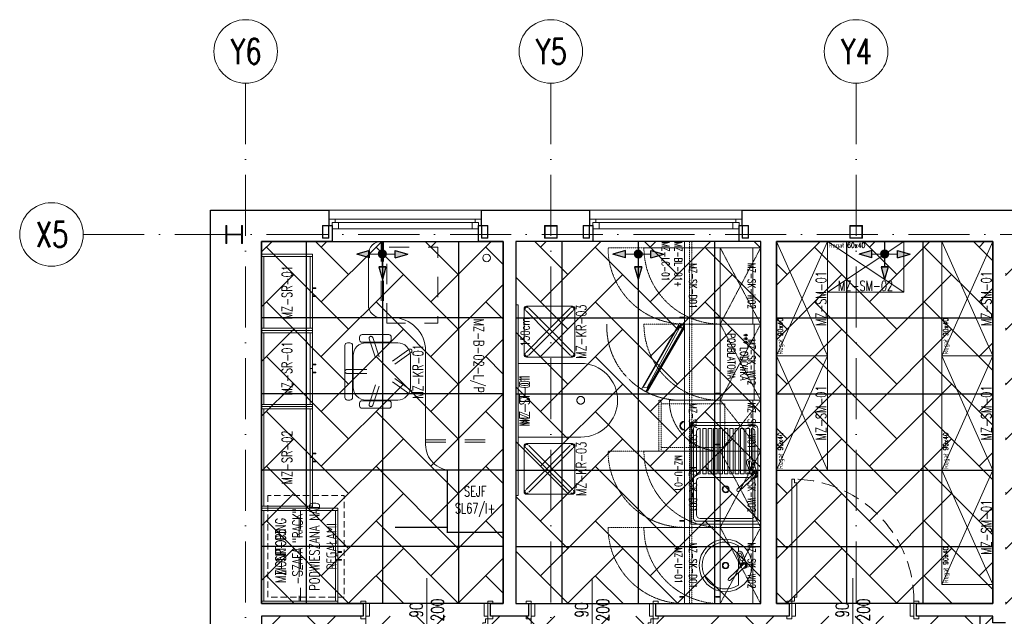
# Model space of a CAD drawing. Header units: millimetres. Extents: x -2074 to 12588, y -3630 to 101167.
# Tile 215 of 256: x 4792 to 5566, y -1210 to -740. Entities that reach past the tile are written whole.
import ezdxf
from ezdxf.enums import TextEntityAlignment as Align

# ---------------------------------------------------------------- set-up
doc = ezdxf.new("R2010")
doc.units = ezdxf.units.MM
for name, pattern in [('ACAD_ISO10W100', [18, 12, -3, 0, -3]), ('CIĄGłA', [0]), ('CONTINOUS', [0]), ('DASH', [0.75, 0.5, -0.25]), ('DASHED', [19.05, 12.7, -6.35]), ('DASHED2', [0.375, 0.25, -0.125]), ('DGN Style 2', [40.89049, 24.534294, -16.356196]), ('HIDDEN2', [6.175, 3.175, -3])]:
    doc.linetypes.add(name, pattern=pattern)
for name, color, linetype, lineweight in [('SelinAr_BUD_drzwi okna', 7, 'Continuous', 18), ('SelinAr_BUD_drzwi okna znaczniki', 7, 'Continuous', 18), ('SelinAr_BUD_osie', 8, 'ACAD_ISO10W100', 18), ('SelinAr_BUD_sufit szraf', 8, 'Continuous', 18), ('SelinAr_BUD_ściany', 7, 'Continuous', 25), ('SelinAr_IE_rozdzielnica serwer', 7, 'Continuous', 18), ('SelinAr_K_stal', 7, 'Continuous', 20), ('SelinAr_WYP_armatura', 8, 'Continuous', 18), ('SelinAr_WYP_meble', 8, 'Continuous', 18)]:
    doc.layers.add(name, color=color, linetype=linetype, lineweight=lineweight)
doc.layers.add('SelinAr_BUD_sufit', color=7, linetype='Continuous')
doc.styles.add('Arch-Dim', font='romans.shx', dxfattribs={"width": 0.75})
doc.styles.add('JACEK_07', font='SIMPLEX.SHX', dxfattribs={"width": 0.7})

# ---------------------------------------------------------------- blocks, each defined once
blk = doc.blocks.new('*U387')
at = {"ltscale": 4}
blk.add_line((0, 50), (0, -1730), dxfattribs=at)
at = {"linetype": 'CIĄGłA'}
blk.add_circle((0, 75), 25, dxfattribs=at)
at = {"style": 'Arch-Dim', "width": 0.75}
blk.add_text('Y6', height=20, dxfattribs=at).set_placement((0.35, 75), align=Align.MIDDLE)
blk = doc.blocks.new('*U388')
at = {"ltscale": 4}
blk.add_line((0, 50), (0, -1730), dxfattribs=at)
at = {"linetype": 'CIĄGłA'}
blk.add_circle((0, 75), 25, dxfattribs=at)
at = {"linetype": 'ByBlock', "style": 'Arch-Dim', "width": 0.75}
blk.add_text('Y5', height=20, dxfattribs=at).set_placement((0.35, 75), align=Align.MIDDLE)
blk = doc.blocks.new('*U389')
at = {"ltscale": 4}
blk.add_line((0, 50), (0, -1730), dxfattribs=at)
at = {"linetype": 'CONTINOUS'}
blk.add_circle((0, 75), 25, dxfattribs=at)
at = {"linetype": 'ByBlock', "style": 'Arch-Dim', "width": 0.75}
blk.add_text('Y4', height=20, dxfattribs=at).set_placement((0.35, 75), align=Align.MIDDLE)
blk = doc.blocks.new('*U380')
blk.add_lwpolyline([(-75, 0), (75, 0), (75, -1.8), (-75, -1.8)], close=True)
at = {"style": 'JACEK_07', "width": 0.7}
blk.add_text('150cm', height=7, dxfattribs=at).set_placement((42.46, -10.78))
at = {"insert": (0, -2.8), "char_height": 8, "width": 58, "attachment_point": 2, "style": 'JACEK_07'}
blk.add_mtext('MZ-D-01', dxfattribs=at)
blk = doc.blocks.new('*U378')
blk.add_lwpolyline([(0, 0), (58, 0), (58, -49.2, -1), (0, -49.2)], format="xyb", close=True)
at = {"linetype": 'HIDDEN2', "lineweight": 0, "ltscale": 30}
blk.add_circle((29, -49.2), 3, dxfattribs=at)
at = {"insert": (29, -1), "char_height": 8, "width": 58, "attachment_point": 2, "style": 'JACEK_07'}
blk.add_mtext('MZ-ST-01', dxfattribs=at)
blk = doc.blocks.new('*U377')
at = {"linetype": 'Continuous', "lineweight": 0}
for p, q in [((-20, -43), (-20, -7)), ((-18, -5), (18, -5)), ((20, -7), (20, -43)), ((18, -45), (-18, -45))]:
    blk.add_line(p, q, dxfattribs=at)
at = {"linetype": 'DGN Style 2', "lineweight": 0}
for p, q in [((1.06, -23.94), (-16.71, -6.16)), ((-1.06, -23.94), (16.71, -6.16)), ((-1.06, -26.06), (-18.84, -8.29)), ((1.06, -26.06), (18.84, -8.29)), ((-1.06, -23.94), (-18.84, -41.71)), ((1.06, -26.06), (-16.71, -43.84)), ((-1.06, -26.06), (16.71, -43.84)), ((1.06, -23.94), (18.84, -41.71))]:
    blk.add_line(p, q, dxfattribs=at)
at = {"linetype": 'Continuous', "lineweight": 0}
for centre, start, end in [((-18, -7), 90, 180), ((18, -7), 0, 90), ((-18, -43), 180, 270), ((18, -43), 270, 0)]:
    blk.add_arc(centre, 2, start, end, dxfattribs=at)
at = {"linetype": 'DGN Style 2', "lineweight": 0}
for centre, start, end in [((-17.77, -7.23), 45, 225), ((17.77, -7.23), 315, 135), ((-17.77, -42.77), 135, 315), ((17.77, -42.77), 225, 45)]:
    blk.add_arc(centre, 1.5, start, end, dxfattribs=at)
at = {"insert": (0, -46), "char_height": 8, "width": 58, "attachment_point": 2, "style": 'JACEK_07'}
blk.add_mtext('MZ-KR-03', dxfattribs=at)
blk = doc.blocks.new('*U373')
at = {"linetype": 'HIDDEN2', "lineweight": 0, "ltscale": 5}
for p, q in [((156.2, -61), (156.2, 0)), ((158, -61), (158, 0)), ((0, -94.2), (60, -94.2)), ((0, -96), (60, -96))]:
    blk.add_line(p, q, dxfattribs=at)
at = {"lineweight": 0, "flags": 128}
blk.add_lwpolyline([(60, -87), (60, -96, -0.414214), (50, -106), (10, -106, -0.414214), (0, -96), (0, 0), (180, 0), (180, -41, -0.414214), (160, -61), (86, -61, 0.414214)], format="xyb", close=True, dxfattribs=at)
at = {"linetype": 'HIDDEN2', "lineweight": 0, "ltscale": 5, "flags": 128}
blk.add_lwpolyline([(64.42, -91.5), (4.42, -91.5), (4.42, -51.5), (64.42, -51.5)], close=True, dxfattribs=at)
at = {"lineweight": 0}
blk.add_circle((13, -13), 3, dxfattribs=at)
at = {"insert": (90, -20.5), "char_height": 8, "width": 180, "attachment_point": 5, "style": 'JACEK_07'}
blk.add_mtext('MZ-B-02-L/P', dxfattribs=at)
blk = doc.blocks.new('*U372')
at = {"linetype": 'Continuous', "lineweight": 0}
for p, q in [((0, 0), (75, 0)), ((1.8, -1.8), (73.2, -1.8))]:
    blk.add_line(p, q, dxfattribs=at)
at = {"linetype": 'Continuous', "lineweight": 0, "flags": 128}
for points in [[(1.8, 0), (1.8, -60), (0, -60), (0, 0)], [(75, 0), (75, -60), (73.2, -60), (73.2, 0)], [(1.8, -58.2), (37.5, -58.2), (37.5, -60), (1.8, -60)], [(34.66, -60), (34.66, -62.79), (34.06, -62.79), (34.06, -60)], [(37.5, -58.2), (73.2, -58.2), (73.2, -60), (37.5, -60)], [(40.34, -60), (40.34, -62.79), (40.94, -62.79), (40.94, -60)]]:
    blk.add_lwpolyline(points, close=True, dxfattribs=at)
at = {"linetype": 'HIDDEN2', "lineweight": 0, "ltscale": 5, "flags": 128}
blk.add_lwpolyline([(73.2, -29.5), (73.2, -30.5), (1.8, -30.5), (1.8, -29.5)], close=True, dxfattribs=at)
at = {"insert": (37.5, -15), "char_height": 8, "width": 75, "attachment_point": 5, "style": 'JACEK_07'}
blk.add_mtext('MZ-SR-03', dxfattribs=at)
blk = doc.blocks.new('*U371')
at = {"linetype": 'HIDDEN2', "lineweight": 0, "ltscale": 5}
for p, q in [((-1.5, -1.5), (-1.5, -29)), ((1.5, -1.5), (1.5, -29)), ((-26.62, -21.93), (-0.46, -30.43)), ((-25.69, -19.08), (0.46, -27.57)), ((25.69, -19.08), (-0.46, -27.57)), ((26.62, -21.93), (0.46, -30.43)), ((-17.38, -50.37), (-1.21, -28.12)), ((-14.95, -52.13), (1.21, -29.88)), ((14.95, -52.13), (-1.21, -29.88)), ((17.38, -50.37), (1.21, -28.12))]:
    blk.add_line(p, q, dxfattribs=at)
at = {"linetype": 'Continuous', "lineweight": 0}
for p, q in [((-22.5, -26.5), (-22.5, -21.5)), ((22.5, -26.5), (22.5, -21.5))]:
    blk.add_line(p, q, dxfattribs=at)
at = {"linetype": 'Continuous', "lineweight": 0, "flags": 128}
for points in [[(20.5, 0), (-20.5, 0, 0.414214), (-22.5, -2), (-22.5, -4, 0.414214), (-20.5, -6), (20.5, -6, 0.414214), (22.5, -4), (22.5, -2, 0.414214)], [(-12.5, -51.5, -0.414214), (-22.5, -41.5), (-22.5, -16.5, -0.414214), (-12.5, -6.5), (12.5, -6.5, -0.414214), (22.5, -16.5), (22.5, -41.5, -0.414214), (12.5, -51.5)], [(-29, -13.5), (-29, -34.5, 0.414214), (-27, -36.5), (-25, -36.5, 0.414214), (-23, -34.5), (-23, -13.5, 0.414214), (-25, -11.5), (-27, -11.5, 0.414214)], [(25, -36.5), (27, -36.5, 0.414214), (29, -34.5), (29, -13.5, 0.414214), (27, -11.5), (25, -11.5, 0.414214), (23, -13.5), (23, -34.5, 0.414214)]]:
    blk.add_lwpolyline(points, format="xyb", close=True, dxfattribs=at)
at = {"linetype": 'DGN Style 2', "lineweight": 0, "extrusion": (0, 0, -1)}
for centre, start, end in [((0, -1.5), 0, 180), ((26.15, -20.5), 288, 108), ((-26.15, -20.5), 72, 252), ((16.16, -51.25), 216, 36), ((-16.16, -51.25), 144, 324)]:
    blk.add_arc(centre, 1.5, start, end, dxfattribs=at)
at = {"insert": (0, -57.5), "char_height": 8, "width": 45, "attachment_point": 5, "style": 'JACEK_07'}
blk.add_mtext('MZ-KR-01', dxfattribs=at)
blk = doc.blocks.new('*U400')
for points in [[(0, 0), (60, 0), (60, -55), (0, -55)], [(-0.73, -58.73), (51.23, -88.73), (53.23, -85.27), (1.27, -55.27)], [(49.75, -87.3), (1.25, -59.3), (2.59, -58.48), (49.82, -84.17)], [(2.63, -54.9), (52.86, -83.9), (52.36, -84.77), (2.13, -55.77)]]:
    blk.add_lwpolyline(points, close=True)
blk.add_lwpolyline([(1, -55), (1, -58, 1), (3, -58), (3, -55)], format="xyb")
blk.add_circle((2, -58), 0.5)
at = {"color": 251, "linetype": 'DASHED2'}
blk.add_arc((2, -58), 58.03, 268.02507, 2.96314, dxfattribs=at)
at = {"insert": (0, -5), "char_height": 6, "width": 60, "attachment_point": 1, "style": 'JACEK_07'}
blk.add_mtext('{\\W1.77456; }***{\\H0.66667x; }LODÓWKA \\P{\\W1.768421; }PODBLATOWA', dxfattribs=at)
blk = doc.blocks.new('*U379')
at = {"color": 252, "linetype": 'DASHED2', "lineweight": 0, "ltscale": 0.5}
for p, q in [((40, 0), (0, -31.8)), ((40, -31.8), (0, 0))]:
    blk.add_line(p, q, dxfattribs=at)
at = {"linetype": 'Continuous', "lineweight": 0, "flags": 128}
for points in [[(40, 0), (40, -31.8), (0, -31.8), (0, 0)], [(34.5, -35.3), (34.5, -31.8), (35, -31.8), (35, -35.3)]]:
    blk.add_lwpolyline(points, close=True, dxfattribs=at)
at = {"color": 252, "linetype": 'DASHED2', "lineweight": 0}
blk.add_lwpolyline([(0, -31.8), (0, -71.8)], dxfattribs=at)
blk.add_arc((0, -31.8), 40, 270, 0, dxfattribs=at)
at = {"insert": (20, -4), "char_height": 6, "width": 40, "attachment_point": 2, "style": 'JACEK_07'}
blk.add_mtext('MZ-SK-W01', dxfattribs=at)
blk = doc.blocks.new('*U374')
at = {"color": 252, "linetype": 'DASHED2', "lineweight": 0, "ltscale": 0.5}
for p, q in [((60, -31.8), (0, 0)), ((60, 0), (0, -31.8))]:
    blk.add_line(p, q, dxfattribs=at)
at = {"linetype": 'Continuous', "lineweight": 0, "flags": 128}
for points in [[(60, 0), (60, -31.8), (0, -31.8), (0, 0)], [(54.5, -35.3), (54.5, -31.8), (55, -31.8), (55, -35.3)]]:
    blk.add_lwpolyline(points, close=True, dxfattribs=at)
at = {"color": 252, "linetype": 'DASHED2', "lineweight": 0, "ltscale": 0.5}
blk.add_lwpolyline([(0, -31.8), (0, -91.8)], dxfattribs=at)
blk.add_arc((0, -31.8), 60, 270, 0, dxfattribs=at)
at = {"insert": (30, -4), "char_height": 6, "width": 40, "attachment_point": 2, "style": 'JACEK_07'}
blk.add_mtext('MZ-SK-W02', dxfattribs=at)
blk = doc.blocks.new('*U376')
at = {"linetype": 'Continuous', "lineweight": 0, "flags": 128}
blk.add_lwpolyline([(40, -6.2), (40, -60), (0, -60), (0, -6.2)], close=True, dxfattribs=at)
at = {"color": 252, "linetype": 'DASHED2', "lineweight": 0, "ltscale": 0.5}
blk.add_lwpolyline([(2.8, -28.2), (37.2, -28.2), (37.2, -78.2), (2.8, -78.2)], close=True, dxfattribs=at)
blk.add_lwpolyline([(2.8, -78.2), (0, -78.2), (0, -80), (40, -80), (40, -78.2), (37.2, -78.2)], dxfattribs=at)
at = {"linetype": 'Continuous', "lineweight": 0}
for radius in [3.5, 3]:
    blk.add_arc((20, -60), radius, 180, 0, dxfattribs=at)
blk.add_point((0, 0))
at = {"insert": (20, -50.2), "char_height": 6, "width": 40, "attachment_point": 2, "style": 'JACEK_07'}
blk.add_mtext('MZ-SK-S01', dxfattribs=at)
blk = doc.blocks.new('*U375')
at = {"linetype": 'Continuous', "lineweight": 0, "flags": 128}
for points in [[(60, -6.2), (60, -60), (0, -60), (0, -6.2)], [(54.5, -63.5), (54.5, -60), (55, -60), (55, -63.5)]]:
    blk.add_lwpolyline(points, close=True, dxfattribs=at)
at = {"color": 252, "linetype": 'DASHED2', "lineweight": 0, "ltscale": 0.5}
blk.add_lwpolyline([(0, -120), (0, -60)], dxfattribs=at)
blk.add_arc((0, -60), 60, 270, 0, dxfattribs=at)
blk.add_point((0, 0))
at = {"insert": (30, -50.2), "char_height": 6, "width": 40, "attachment_point": 2, "style": 'JACEK_07'}
blk.add_mtext('MZ-SK-D01', dxfattribs=at)
blk = doc.blocks.new('Meble_pomieszczenia_socjalnego4')
at = {"linetype": 'Continuous', "lineweight": 0}
for p, q in [((-9.71, -14.26), (-0.82, -10.83)), ((-9.13, -15.36), (-5.04, -13.78)), ((-8.06, -18.53), (0.71, -15.14)), ((-0.71, -13.64), (10.24, -25.18)), ((0.71, -12.29), (11.67, -23.83)), ((-15.47, -17.55), (-10.86, -17.55)), ((-8.37, -17.33), (-4.28, -15.75)), ((-5.53, -17.55), (3, -17.55)), ((5.71, -17.55), (15.47, -17.55))]:
    blk.add_line(p, q, dxfattribs=at)
for radius in [20.7, 2.48, 2.06]:
    blk.add_circle((0, -27.61), radius, dxfattribs=at)
for centre, radius, start, end in [((-8.89, -16.4), 2.29, 111.11646, 291.11692), ((-8.75, -16.34), 1.05, 111.11646, 291.11692), ((-4.66, -14.76), 1.05, 291.11646, 111.11646), ((0, -12.96), 2.29, 338.95059, 288.08217), ((0, -12.96), 1.62, 350.78772, 276.24505), ((0, -12.96), 0.983, 43.51637, 223.51639), ((0, -27.61), 18.45, 146.95729, 33.04271), ((10.96, -24.5), 0.983, 223.51639, 43.5164)]:
    blk.add_arc(centre, radius, start, end, dxfattribs=at)
blk.add_point((0, 0))
at = {"insert": (0, -61.61), "char_height": 6, "width": 40, "attachment_point": 2, "style": 'JACEK_07'}
blk.add_mtext('MZ-U-01', dxfattribs=at)
blk = doc.blocks.new('Meble_pomieszczenia_socjalnego3')
at = {"lineweight": 0}
for p, q in [((80, 0), (0, 0)), ((0, 0), (0, -55)), ((80, -55), (80, 0)), ((2.29, -4.58), (2.29, -50.42)), ((75.42, -2.29), (4.58, -2.29)), ((4.58, -7.18), (4.58, -7.33)), ((29.03, -7.33), (4.58, -7.33)), ((34.69, -4.58), (6.6, -4.58)), ((36.96, -7.33), (31.38, -7.33)), ((72.67, -4.58), (45.96, -4.58)), ((75.42, -47.67), (75.42, -7.33)), ((77.71, -50.42), (77.71, -4.58)), ((4.58, -8.82), (4.58, -11.57)), ((28.66, -8.82), (4.58, -8.82)), ((40.48, -11.57), (4.58, -11.57)), ((4.58, -13.06), (4.58, -15.81)), ((40.48, -13.06), (4.58, -13.06)), ((34.02, -8.82), (30.2, -8.82)), ((40.48, -8.82), (37.83, -8.82)), ((40.48, -8.82), (40.48, -11.57)), ((40.48, -13.06), (40.48, -15.81)), ((43.21, -47.67), (43.21, -8.68)), ((40.48, -15.81), (4.58, -15.81)), ((4.58, -17.3), (4.58, -20.05)), ((40.48, -17.3), (4.58, -17.3)), ((40.48, -20.05), (4.58, -20.05)), ((4.58, -21.54), (4.58, -24.29)), ((40.48, -21.54), (4.58, -21.54)), ((40.48, -17.3), (40.48, -20.05)), ((40.48, -21.54), (40.48, -24.29)), ((40.48, -24.29), (4.58, -24.29)), ((4.58, -25.78), (4.58, -28.53)), ((40.48, -25.78), (4.58, -25.78)), ((40.48, -28.53), (4.58, -28.53)), ((4.58, -30.02), (4.58, -32.77)), ((40.48, -30.02), (4.58, -30.02)), ((40.48, -25.78), (40.48, -28.53)), ((40.48, -30.02), (40.48, -32.77)), ((40.48, -32.77), (4.58, -32.77)), ((4.58, -34.26), (4.58, -37.01)), ((40.48, -34.26), (4.58, -34.26)), ((40.48, -37.01), (4.58, -37.01)), ((4.58, -38.5), (4.58, -41.25)), ((40.48, -38.5), (4.58, -38.5)), ((40.48, -34.26), (40.48, -37.01)), ((40.48, -38.5), (40.48, -41.25)), ((40.48, -41.25), (4.58, -41.25)), ((4.58, -42.74), (4.58, -45.49)), ((40.48, -42.74), (4.58, -42.74)), ((40.48, -45.49), (4.58, -45.49)), ((40.48, -42.74), (40.48, -45.49)), ((4.58, -47.82), (4.58, -47.67)), ((40.48, -47.67), (4.58, -47.67)), ((4.58, -52.71), (75.42, -52.71)), ((41.29, -50.42), (6.6, -50.42)), ((40.48, -47.67), (40.48, -48.12)), ((45.96, -50.42), (72.67, -50.42)), ((0, -55), (80, -55))]:
    blk.add_line(p, q, dxfattribs=at)
at = {"linetype": 'Continuous', "lineweight": 0}
for p, q in [((30.28, -6.29), (40.16, -2.47)), ((30.93, -7.51), (35.47, -5.75)), ((32.11, -11.03), (41.86, -7.27)), ((40.28, -5.6), (52.46, -18.42)), ((41.86, -4.09), (54.04, -16.92)), ((31.77, -9.69), (36.32, -7.94))]:
    blk.add_line(p, q, dxfattribs=at)
at = {"lineweight": 0}
for radius in [2.75, 2.29]:
    blk.add_circle((52.5, -27.5), radius, dxfattribs=at)
for centre, radius, start, end in [((4.58, -4.58), 2.29, 90, 180), ((7.36, -7.26), 2.78, 104.17509, 181.58284), ((45.96, -7.33), 2.75, 90, 149.08459), ((72.67, -7.33), 2.75, 0, 90), ((75.42, -4.58), 2.29, 0, 90), ((4.58, -50.42), 2.29, 180, 270), ((7.36, -47.74), 2.78, 178.41716, 255.82491), ((45.52, -47.67), 5.04, 180, 213.05573), ((45.96, -47.67), 2.75, 180, 270), ((72.67, -47.67), 2.75, 270, 0), ((75.42, -50.42), 2.29, 270, 0)]:
    blk.add_arc(centre, radius, start, end, dxfattribs=at)
at = {"linetype": 'Continuous', "lineweight": 0, "extrusion": (0, 0, -1)}
for centre, radius, start, end in [((-31.2, -8.66), 2.54, 248.88308, 68.88354), ((-31.35, -8.6), 1.17, 248.88308, 68.88354), ((-35.89, -6.85), 1.17, 68.88354, 248.88354), ((-41.07, -4.85), 2.54, 251.91783, 201.04941), ((-41.07, -4.85), 1.8, 263.75495, 189.21228), ((-41.07, -4.85), 1.09, 316.48361, 136.48363), ((-53.25, -17.67), 1.09, 136.4836, 316.48361)]:
    blk.add_arc(centre, radius, start, end, dxfattribs=at)
at = {"insert": (40, -61.61), "char_height": 6, "width": 40, "attachment_point": 2, "style": 'JACEK_07'}
blk.add_mtext('MZ-U-01', dxfattribs=at)
blk = doc.blocks.new('*U381')
blk.add_lwpolyline([(0, 0), (285, 0), (285, -60), (0, -60), (0, 0)])
at = {"color": 252, "linetype": 'DASHED2', "lineweight": 0, "ltscale": 0.5}
blk.add_lwpolyline([(0, -56), (285, -56), (285, -54.2), (0, -54.2)], close=True, dxfattribs=at)
at = {"insert": (0, -61.81), "char_height": 6, "width": 40, "attachment_point": 1, "style": 'JACEK_07'}
blk.add_mtext('MZ-BL-01+\\PMZ-LC-01', dxfattribs=at)
blk = doc.blocks.new('*U453')
for points in [[(-2, 5), (0, 5), (0, -5), (-2, -5), (-2, -7), (2, -7), (2, -5), (2, 7), (-2, 7), (-2, 5)], [(2, -5), (5, -5), (5, 5), (2, 5)], [(98, -5), (95, -5), (95, 5), (98, 5)], [(102, 5), (100, 5), (100, -5), (102, -5), (102, -7), (98, -7), (98, -5), (98, 7), (102, 7), (102, 5)]]:
    blk.add_lwpolyline(points)
blk.add_lwpolyline([(96, -7), (96, -10), (94, -10), (94, -100), (96, -100), (96, -103), (98, -103), (98, -7)], close=True)
at = {"linetype": 'DASHED'}
blk.add_arc((98, -7), 96, 180, 270, dxfattribs=at)
at = {"layer": 'SelinAr_BUD_drzwi okna znaczniki'}
blk.add_lwpolyline([(50, 25), (50, -25)], dxfattribs=at)
at = {"layer": 'SelinAr_BUD_drzwi okna znaczniki', "insert": (50, 0), "char_height": 10, "width": 10, "attachment_point": 5, "rotation": 90, "style": 'JACEK_07'}
blk.add_mtext('90\\P200', dxfattribs=at)
blk = doc.blocks.new('*U422')
for p, q in [((0, 0), (60, -40)), ((60, 0), (0, -40))]:
    blk.add_line(p, q)
at = {"flags": 128}
blk.add_lwpolyline([(0, 0), (60, 0), (60, -40), (0, -40)], close=True, dxfattribs=at)
at = {"style": 'JACEK_07'}
for s, insert, char_height, width, attachment_point in [('Regał 60x40', (1, -1), 4, 41.1867, 1), ('MZ-SM-02', (30, -39), 8, 60, 8)]:
    blk.add_mtext(s, dxfattribs=dict(at, insert=insert, char_height=char_height, width=width, attachment_point=attachment_point))
blk = doc.blocks.new('*U384')
for p, q in [((0, 0), (90, -40)), ((90, 0), (0, -40)), ((180, 0), (90, -40)), ((90, 0), (180, -40)), ((270, 0), (180, -40)), ((180, 0), (270, -40))]:
    blk.add_line(p, q)
at = {"flags": 128}
for points in [[(0, 0), (90, 0), (90, -40), (0, -40)], [(90, 0), (180, 0), (180, -40), (90, -40)], [(180, 0), (270, 0), (270, -40), (180, -40)]]:
    blk.add_lwpolyline(points, close=True, dxfattribs=at)
at = {"style": 'JACEK_07'}
for s, insert, char_height, width, attachment_point in [('Regał 90x40', (1, -1), 4, 41.1867, 1), ('Regał 90x40', (91, -1), 4, 41.1867, 1), ('Regał 90x40', (181, -1), 4, 41.1867, 1), ('MZ-SM-01', (45, -39), 8, 90, 8), ('MZ-SM-01', (135, -39), 8, 90, 8), ('MZ-SM-01', (225, -39), 8, 90, 8)]:
    blk.add_mtext(s, dxfattribs=dict(at, insert=insert, char_height=char_height, width=width, attachment_point=attachment_point))
blk = doc.blocks.new('*U385')
for p, q in [((0, 0), (90, -40)), ((90, 0), (0, -40))]:
    blk.add_line(p, q)
at = {"flags": 128}
blk.add_lwpolyline([(0, 0), (90, 0), (90, -40), (0, -40)], close=True, dxfattribs=at)
at = {"style": 'JACEK_07'}
for s, insert, char_height, width, attachment_point in [('Regał 90x40', (1, -1), 4, 41.1867, 1), ('MZ-SM-01', (45, -39), 8, 90, 8)]:
    blk.add_mtext(s, dxfattribs=dict(at, insert=insert, char_height=char_height, width=width, attachment_point=attachment_point))
blk = doc.blocks.new('*U386')
for p, q in [((0, 0), (90, -40)), ((90, 0), (0, -40))]:
    blk.add_line(p, q)
at = {"flags": 128}
blk.add_lwpolyline([(0, 0), (90, 0), (90, -40), (0, -40)], close=True, dxfattribs=at)
at = {"style": 'JACEK_07'}
for s, insert, char_height, width, attachment_point in [('Regał 90x40', (1, -1), 4, 41.1867, 1), ('MZ-SM-01', (45, -39), 8, 90, 8)]:
    blk.add_mtext(s, dxfattribs=dict(at, insert=insert, char_height=char_height, width=width, attachment_point=attachment_point))
blk = doc.blocks.new('*U466')
at = {"linetype": 'Continuous', "lineweight": 0}
for p, q in [((0, 0), (80, 0)), ((1.8, -1.8), (78.2, -1.8))]:
    blk.add_line(p, q, dxfattribs=at)
at = {"linetype": 'Continuous', "lineweight": 0, "flags": 128}
for points in [[(1.8, 0), (1.8, -40), (0, -40), (0, 0)], [(80, 0), (80, -40), (78.2, -40), (78.2, 0)], [(1.8, -38.2), (40, -38.2), (40, -40), (1.8, -40)], [(40, -38.2), (78.2, -38.2), (78.2, -40), (40, -40)], [(37.16, -40), (37.16, -42.79), (36.56, -42.79), (36.56, -40)], [(42.84, -40), (42.84, -42.79), (43.44, -42.79), (43.44, -40)]]:
    blk.add_lwpolyline(points, close=True, dxfattribs=at)
at = {"insert": (40, -20), "char_height": 8, "width": 80, "attachment_point": 5, "style": 'JACEK_07'}
blk.add_mtext('MZ-SR-02', dxfattribs=at)
blk = doc.blocks.new('*U393')
at = {"ltscale": 4}
blk.add_line((-50, 0), (1405.4, 0), dxfattribs=at)
at = {"linetype": 'CONTINOUS'}
blk.add_circle((-75, 0), 25, dxfattribs=at)
at = {"linetype": 'ByBlock', "style": 'Arch-Dim', "width": 0.75}
blk.add_text('X5', height=20, dxfattribs=at).set_placement((-74.65, 0), align=Align.MIDDLE)
blk = doc.blocks.new('*U451')
blk.add_lwpolyline([(4, 7), (4, 10), (6, 10), (6, 100), (4, 100), (4, 103), (2, 103), (2, 7)], close=True)
for points in [[(-2, -5), (0, -5), (0, 5), (-2, 5), (-2, 7), (2, 7), (2, 5), (2, -7), (-2, -7), (-2, -5)], [(2, 5), (5, 5), (5, -5), (2, -5)], [(98, 5), (95, 5), (95, -5), (98, -5)], [(102, -5), (100, -5), (100, 5), (102, 5), (102, 7), (98, 7), (98, 5), (98, -7), (102, -7), (102, -5)]]:
    blk.add_lwpolyline(points)
at = {"linetype": 'DASHED'}
blk.add_arc((2, 7), 96, 360, 90, dxfattribs=at)
at = {"layer": 'SelinAr_BUD_drzwi okna znaczniki'}
blk.add_lwpolyline([(50, 25), (50, -25)], dxfattribs=at)
at = {"layer": 'SelinAr_BUD_drzwi okna znaczniki', "insert": (50, 0), "char_height": 10, "width": 10, "attachment_point": 5, "rotation": 90, "style": 'JACEK_07'}
blk.add_mtext('90\\P200', dxfattribs=at)
blk = doc.blocks.new('*U467')
at = {"linetype": 'Continuous', "lineweight": 0}
for p, q in [((0, 0), (60, 0)), ((60, 0), (120, 0)), ((1.8, -1.8), (58.2, -1.8)), ((61.8, -1.8), (118.2, -1.8))]:
    blk.add_line(p, q, dxfattribs=at)
at = {"linetype": 'Continuous', "lineweight": 0, "flags": 128}
for points in [[(1.8, 0), (1.8, -40), (0, -40), (0, 0)], [(60, 0), (60, -40), (58.2, -40), (58.2, 0)], [(61.8, 0), (61.8, -40), (60, -40), (60, 0)], [(120, 0), (120, -40), (118.2, -40), (118.2, 0)], [(1.8, -38.2), (30, -38.2), (30, -40), (1.8, -40)], [(30, -38.2), (58.2, -38.2), (58.2, -40), (30, -40)], [(61.8, -38.2), (90, -38.2), (90, -40), (61.8, -40)], [(90, -38.2), (118.2, -38.2), (118.2, -40), (90, -40)], [(27.16, -40), (27.16, -42.79), (26.56, -42.79), (26.56, -40)], [(32.84, -40), (32.84, -42.79), (33.44, -42.79), (33.44, -40)], [(87.16, -40), (87.16, -42.79), (86.56, -42.79), (86.56, -40)], [(92.84, -40), (92.84, -42.79), (93.44, -42.79), (93.44, -40)]]:
    blk.add_lwpolyline(points, close=True, dxfattribs=at)
at = {"char_height": 8, "width": 60, "attachment_point": 5, "style": 'JACEK_07'}
for insert in [(30, -20), (90, -20)]:
    blk.add_mtext('MZ-SR-01', dxfattribs=dict(at, insert=insert))
blk = doc.blocks.new('*U468')
at = {"const_width": 1}
blk.add_lwpolyline([(0, -49), (0, 0), (-44, 0), (-44, -49)], close=True, dxfattribs=at)
blk.add_lwpolyline([(-44, -45, 1, 1, 0), (-85, -45, 0, 0, -0.414214), (-44, -4, 0, 0, -5.57121)], format="xyseb")
at = {"insert": (-22, -24.7), "char_height": 8, "width": 44, "attachment_point": 5, "style": 'JACEK_07'}
blk.add_mtext('SEJF\\PSL67/I+', dxfattribs=at)
blk = doc.blocks.new('ewerwerwerwe')
at = {"layer": 'SelinAr_BUD_drzwi okna'}
for points in [[(2155.16, 2109.74), (2035.16, 2109.74)], [(2360.16, 2109.74), (2240.16, 2109.74)], [(2155.16, 2102.74), (2035.16, 2102.74)], [(2040.16, 2100.24), (2040.16, 2102.74)], [(2042.66, 2100.24), (2042.66, 2095.24)], [(2147.66, 2100.24), (2147.66, 2095.24)], [(2150.16, 2100.24), (2150.16, 2102.74)], [(2360.16, 2102.74), (2240.16, 2102.74)], [(2245.16, 2100.24), (2245.16, 2102.74)], [(2247.66, 2100.24), (2247.66, 2095.24)], [(2352.66, 2100.24), (2352.66, 2095.24)], [(2355.16, 2100.24), (2355.16, 2102.74)], [(2152.66, 2085.24), (2037.66, 2085.24)], [(2357.66, 2085.24), (2242.66, 2085.24)]]:
    blk.add_lwpolyline(points, dxfattribs=at)
for points in [[(2152.66, 2100.24), (2037.66, 2100.24), (2037.66, 2095.24), (2152.66, 2095.24)], [(2357.66, 2100.24), (2242.66, 2100.24), (2242.66, 2095.24), (2357.66, 2095.24)]]:
    blk.add_lwpolyline(points, close=True, dxfattribs=at)
at = {"layer": 'SelinAr_BUD_ściany'}
for points in [[(2062.16, 1800.24), (2062.16, 1790.24), (1982.16, 1790.24), (1982.16, 1699.24), (1953.96, 1699.24), (1953.96, 1701.74), (1941.96, 1701.74), (1941.96, 2109.74), (2035.16, 2109.74), (2035.16, 2097.74), (2037.66, 2097.74), (2037.66, 2085.24), (1982.16, 2085.24), (1982.16, 1800.24)], [(2192.16, 1790.24), (2162.16, 1790.24), (2162.16, 1800.24), (2172.16, 1800.24), (2172.16, 2085.24), (2152.66, 2085.24), (2152.66, 2097.74), (2155.16, 2097.74), (2155.16, 2109.74), (2240.16, 2109.74), (2240.16, 2097.74), (2242.66, 2097.74), (2242.66, 2085.24), (2182.16, 2085.24), (2182.16, 1800.24), (2192.16, 1800.24)]]:
    blk.add_lwpolyline(points, close=True, dxfattribs=at)
blk.add_lwpolyline([(2567.16, 1785.24), (2557.16, 1785.24), (2557.16, 1790.24), (2497.16, 1790.24), (2497.16, 1800.24), (2557.16, 1800.24), (2557.16, 2085.24), (2387.16, 2085.24), (2387.16, 1800.24), (2397.16, 1800.24), (2397.16, 1790.24), (2292.16, 1790.24), (2292.16, 1800.24), (2374.66, 1800.24), (2374.66, 2085.24), (2357.66, 2085.24), (2357.66, 2097.74), (2360.16, 2097.74), (2360.16, 2109.74), (3016.66, 2109.74)], dxfattribs=at)
at = {"layer": 'SelinAr_IE_rozdzielnica serwer', "linetype": 'DASH', "lineweight": 0, "ltscale": 10, "flags": 128}
blk.add_lwpolyline([(1987.16, 1885.24), (1987.16, 1805.24), (2047.16, 1805.24), (2047.16, 1885.24)], close=True, dxfattribs=at)
at = {"layer": 'SelinAr_K_stal'}
for points in [[(1967.26, 2097.74), (1966.41, 2097.74), (1966.41, 2091.02), (1954.81, 2091.02), (1954.81, 2097.74), (1953.96, 2097.74), (1953.96, 2083.74), (1954.81, 2083.74), (1954.81, 2090.47), (1966.41, 2090.47), (1966.41, 2083.74), (1967.26, 2083.74)], [(2035.16, 2087.74), (2030.16, 2087.74), (2030.16, 2097.74), (2035.16, 2097.74)], [(2034.86, 2088.04), (2030.46, 2088.04), (2030.46, 2097.44), (2034.86, 2097.44)], [(2160.16, 2087.74), (2155.16, 2087.74), (2155.16, 2097.74), (2160.16, 2097.74)], [(2159.86, 2088.04), (2155.46, 2088.04), (2155.46, 2097.44), (2159.86, 2097.44)], [(2214.66, 2087.74), (2204.66, 2087.74), (2204.66, 2097.74), (2214.66, 2097.74)], [(2214.26, 2088.14), (2205.06, 2088.14), (2205.06, 2097.34), (2214.26, 2097.34)], [(2240.16, 2087.74), (2235.16, 2087.74), (2235.16, 2097.74), (2240.16, 2097.74)], [(2239.86, 2088.04), (2235.46, 2088.04), (2235.46, 2097.44), (2239.86, 2097.44)], [(2365.16, 2087.74), (2360.16, 2087.74), (2360.16, 2097.74), (2365.16, 2097.74)], [(2364.86, 2088.04), (2360.46, 2088.04), (2360.46, 2097.44), (2364.86, 2097.44)], [(2454.66, 2087.74), (2444.66, 2087.74), (2444.66, 2097.74), (2454.66, 2097.74)], [(2454.26, 2088.14), (2445.06, 2088.14), (2445.06, 2097.34), (2454.26, 2097.34)]]:
    blk.add_lwpolyline(points, close=True, dxfattribs=at)
at = {"layer": 'SelinAr_BUD_drzwi okna', "linetype": 'Continuous', "lineweight": 18}
for name, p in [('*U451', (2397.16, 1795.24)), ('*U453', (2062.16, 1795.24)), ('*U453', (2192.16, 1795.24))]:
    blk.add_blockref(name, p, dxfattribs=at)
at = {"layer": 'SelinAr_BUD_osie'}
for name, p in [('*U387', (1969.66, 2159.74)), ('*U388', (2209.66, 2159.74)), ('*U389', (2449.66, 2159.74)), ('*U393', (1891.96, 2090.74))]:
    blk.add_blockref(name, p, dxfattribs=at)
at = {"layer": 'SelinAr_WYP_armatura', "rotation": 270}
for name, p in [('Meble_pomieszczenia_socjalnego3', (2374.66, 1942.74)), ('Meble_pomieszczenia_socjalnego4', (2374.66, 1830.24))]:
    blk.add_blockref(name, p, dxfattribs=at)
at = {"layer": 'SelinAr_WYP_meble'}
for name, p, rotation in [('*U373', (2172.16, 2085.24), 270), ('*U381', (2374.66, 2085.24), 270), ('*U386', (2387.16, 1995.24), 90), ('*U384', (2517.16, 1815.24), 90), ('*U467', (1982.16, 1955.24), 90), ('*U375', (2374.66, 2080.24), 270), ('*U374', (2374.66, 2080.24), 270), ('*U377', (2183.56, 2014.24), 90), ('*U380', (2182.16, 1960.24), 90), ('*U400', (2369.66, 2020.24), 270), ('*U374', (2374.66, 2020.24), 270), ('*U371', (2047.7, 1982.93), 90), ('*U385', (2387.16, 1905.24), 90), ('*U378', (2183.96, 1931.24), 90), ('*U376', (2374.66, 1960.24), 270), ('*U379', (2374.66, 1960.24), 270), ('*U466', (1982.16, 1875.24), 90), ('*U377', (2183.56, 1906.24), 90), ('*U375', (2374.66, 1920.24), 270), ('*U374', (2374.66, 1920.24), 270), ('*U372', (1982.16, 1800.24), 90), ('*U375', (2374.66, 1860.24), 270), ('*U374', (2374.66, 1860.24), 270)]:
    blk.add_blockref(name, p, dxfattribs=dict(at, rotation=rotation))
for name, p in [('*U422', (2427.16, 2085.24)), ('*U468', (2172.16, 1905.24))]:
    blk.add_blockref(name, p, dxfattribs=at)
at = {"layer": 'SelinAr_IE_rozdzielnica serwer', "insert": (2017.16, 1845.24), "char_height": 8, "width": 80, "attachment_point": 5, "rotation": 90, "style": 'JACEK_07'}
blk.add_mtext('MONITORING\\P-SZAFA "RACK" PODWIESZANA NAD\\PREGAŁAMI ', dxfattribs=at)
blk = doc.blocks.new('dsfsfsdf')
at = {"layer": 'SelinAr_BUD_sufit'}
for p, q in [((3182.16, -974.76), (3374.66, -974.76)), ((3387.16, -974.76), (3557.16, -974.76)), ((3182.16, -1034.76), (3374.66, -1034.76)), ((3387.16, -1034.76), (3557.16, -1034.76)), ((3182.16, -1094.76), (3374.66, -1094.76)), ((3387.16, -1094.76), (3557.16, -1094.76)), ((3182.16, -1154.76), (3374.66, -1154.76)), ((3387.16, -1154.76), (3557.16, -1154.76))]:
    blk.add_line(p, q, dxfattribs=at)
for points in [[(3172.16, -1199.76), (2982.16, -1199.76), (2982.16, -914.76), (3172.16, -914.76)], [(3374.66, -1199.76), (3374.66, -914.76), (3182.16, -914.76), (3182.16, -1199.76)], [(3387.16, -914.76), (3557.16, -914.76), (3557.16, -1199.76), (3387.16, -1199.76)]]:
    blk.add_lwpolyline(points, close=True, dxfattribs=at)
for points in [[(3017.16, -914.76), (3017.16, -1199.76)], [(3077.16, -914.76), (3077.16, -1199.76)], [(3137.16, -914.76), (3137.16, -1199.76)], [(3218.41, -914.76), (3218.41, -1199.76)], [(3278.41, -914.76), (3278.41, -1199.76)], [(3338.41, -914.76), (3338.41, -1199.76)], [(3442.16, -914.76), (3442.16, -1199.76)], [(3502.16, -914.76), (3502.16, -1199.76)], [(3172.16, -974.76), (2982.16, -974.76)], [(3172.16, -1034.76), (2982.16, -1034.76)], [(3172.16, -1094.76), (2982.16, -1094.76)], [(3172.16, -1154.76), (2982.16, -1154.76)]]:
    blk.add_lwpolyline(points, dxfattribs=at)
blk = doc.blocks.new('dsda')
at = {"layer": 'SelinAr_BUD_sufit', "linetype": 'Continuous', "ltscale": 0.5}
h = blk.add_hatch(color=6, dxfattribs=at)
h.paths.add_polyline_path([(5640.96, 2041.6), (5638.1, 2051.6), (5635.25, 2041.6)])
h.paths.add_polyline_path([(5648.1, 2028.74), (5658.1, 2031.6), (5648.1, 2034.45)])
blk.add_hatch(color=6, dxfattribs=at).paths.add_polyline_path([(5641.1, 2031.6, 1), (5635.1, 2031.6, 1)])
at = {"layer": 'SelinAr_BUD_sufit', "color": 6, "linetype": 'Continuous', "ltscale": 0.5}
for p, q in [((5635.25, 2041.6), (5638.1, 2051.6)), ((5640.96, 2041.6), (5638.1, 2051.6)), ((5640.96, 2041.6), (5635.25, 2041.6)), ((5648.1, 2028.74), (5648.1, 2034.45)), ((5648.1, 2034.45), (5658.1, 2031.6)), ((5648.1, 2028.74), (5658.1, 2031.6))]:
    blk.add_line(p, q, dxfattribs=at)
at = {"layer": 'SelinAr_BUD_sufit', "color": 6, "linetype": 'Continuous', "ltscale": 0.5, "const_width": 1}
for points in [[(5638.1, 2021.6), (5638.1, 2041.6)], [(5628.1, 2031.6), (5648.1, 2031.6)]]:
    blk.add_lwpolyline(points, dxfattribs=at)
at = {"layer": 'SelinAr_BUD_sufit', "color": 6, "linetype": 'Continuous', "ltscale": 0.5}
blk.add_circle((5638.1, 2031.6), 3, dxfattribs=at)

msp = doc.modelspace()

# ---------------------------------------------------------------- block references
msp.add_blockref('ewerwerwerwe', (3000, -3000))

# ---------------------------------------------------------------- next in the draw order: hatches: boundary and pattern name
at = {"layer": 'SelinAr_BUD_sufit szraf', "ltscale": 2}
h = msp.add_hatch(dxfattribs=at)
h.set_pattern_fill('AR-HBONE', color=256, scale=0.3)
h.set_pattern_definition([(45, (718.544, 9684.668), (0, 43.10523), [91.44, -30.48]), (135, (740.096, 9706.22), (4e-15, 43.10523), [91.44, -30.48])])
h.paths.add_polyline_path([(6157.157, -1379.759), (6052.157, -1379.759), (6052.157, -1642.759), (6157.157, -1642.759)])
h.paths.add_polyline_path([(6042.157, -1487.759), (5807.157, -1487.759), (5807.157, -1642.759), (6042.157, -1642.759)])
h.paths.add_polyline_path([(5797.157, -1490.259), (5567.157, -1490.259), (5567.157, -1642.759), (5797.157, -1642.759)])
h.paths.add_polyline_path([(5817.157, -1329.759), (5567.157, -1329.759), (5567.157, -1477.759), (5817.157, -1477.759)])
h.paths.add_polyline_path([(5557.157, -1442.759), (5557.157, -1209.759), (4982.157, -1209.759), (4982.157, -1642.759), (5112.157, -1642.759), (5112.157, -1542.759), (5192.157, -1542.759), (5192.157, -1382.759), (5382.157, -1382.759), (5382.157, -1442.759)])
h.paths.add_polyline_path([(6039.657, -1249.759), (5827.157, -1249.759), (5827.157, -1477.759), (6039.657, -1477.759)])
h.paths.add_polyline_path([(6157.157, -1249.759), (6052.157, -1249.759), (6052.157, -1369.759), (6157.157, -1369.759)])
h.paths.add_polyline_path([(5827.157, -914.759), (5827.157, -1019.759), (5947.157, -1019.759), (5947.157, -914.759)])
h.paths.add_polyline_path([(5952.157, -1029.759), (5827.157, -1029.759), (5827.157, -1229.759), (5952.157, -1229.759)])
h.paths.add_polyline_path([(5817.157, -914.759), (5567.157, -914.759), (5567.157, -1319.759), (5817.157, -1319.759)])
h.paths.add_polyline_path([(5557.157, -914.759), (5387.157, -914.759), (5387.157, -1199.759), (5557.157, -1199.759)])
h.paths.add_polyline_path([(5192.157, -1552.759), (5122.157, -1552.759), (5122.157, -1642.759), (5192.157, -1642.759)])
h.paths.add_polyline_path([(5374.657, -914.759), (5182.157, -914.759), (5182.157, -1199.759), (5374.657, -1199.759)])
h.paths.add_polyline_path([(5172.157, -914.759), (4982.157, -914.759), (4982.157, -1199.759), (5172.157, -1199.759)])

# ---------------------------------------------------------------- next in the draw order: block references
at = {"layer": 'SelinAr_BUD_sufit'}
msp.add_blockref('dsfsfsdf', (2000, 0), dxfattribs=at)
at = {"layer": 'SelinAr_BUD_sufit szraf', "xscale": -1, "rotation": 90}
for p in [(7108.752, 4713.346), (7310.002, 4713.346), (7503.752, 4713.346), (7578.752, 4418.346)]:
    msp.add_blockref('dsda', p, dxfattribs=at)
at = {"layer": 'SelinAr_BUD_sufit szraf', "rotation": 270}
for p in [(3045.561, 4713.346), (3246.811, 4713.346), (3440.561, 4713.346)]:
    msp.add_blockref('dsda', p, dxfattribs=at)

doc.saveas('drawing.dxf')
